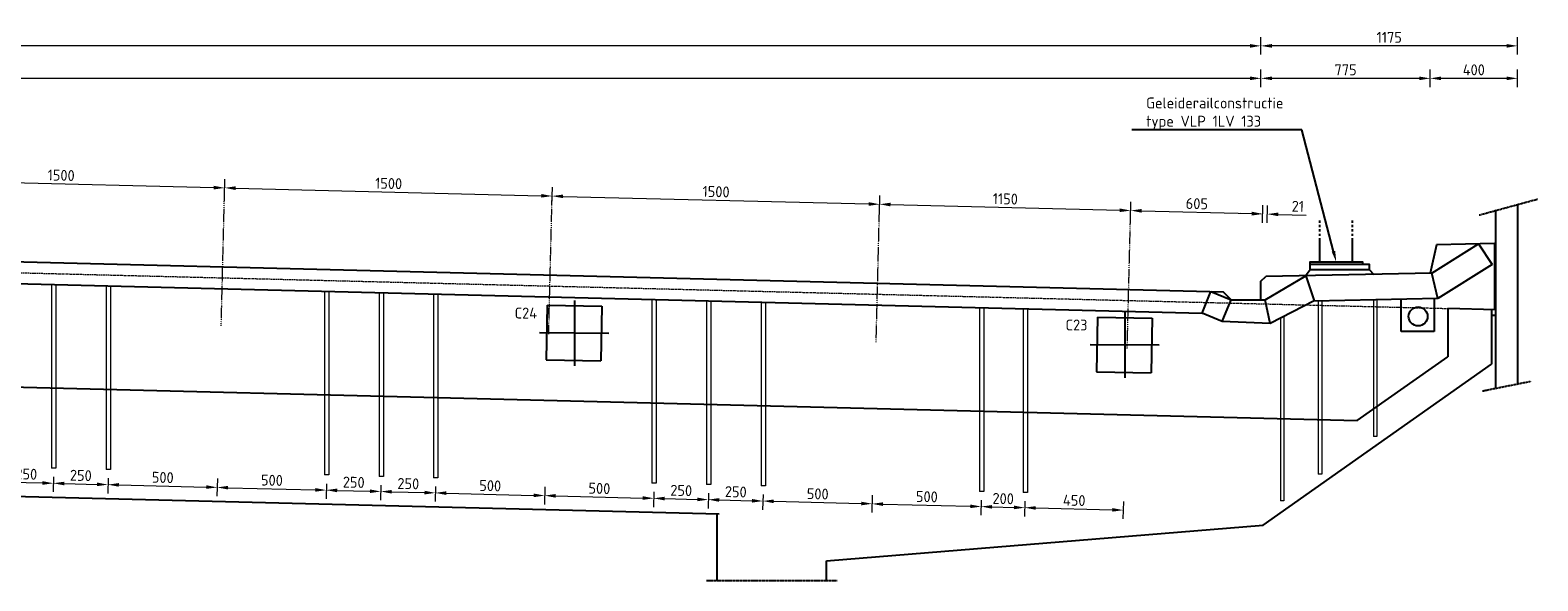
# Model space of a CAD drawing. Header units: millimetres. Extents: x -8028558 to 327273, y -63352 to 83293.
# Tile 109 of 195: x 153920 to 160824, y -15919 to -13400. Entities that reach past the tile are written whole.
import ezdxf
from ezdxf import colors
from ezdxf.entities.mleader import LeaderData, LeaderLine
from ezdxf.math import Vec2, Vec3

# ---------------------------------------------------------------- set-up
doc = ezdxf.new("R2010")
doc.units = ezdxf.units.MM
for name, pattern in [('XX-AFBREEK', [7, 4, -1, 1, -1]), ('XX-HART', [13, 4, -2, 1, -2, 4]), ('ZZ-HIDDEN-SO', [4, 2, -2])]:
    doc.linetypes.add(name, pattern=pattern)
for name, color, linetype, lineweight in [('B-CO-BC-AFBREEKLIJN-GD', 7, 'XX-AFBREEK', 25), ('B-CO-BC-BETONVORM-GD', 90, 'Continuous', 25), ('B-CO-BC-BETONVORM-GN', 10, 'ZZ-HIDDEN-SO', 13), ('B-CO-BC-BETONVORM_GEWAPEND-T70', 210, 'Continuous', 70), ('B-CO-BC-STORTNAAD-GD', 10, 'BC-STORTNAAD', 25), ('B-CO-BC-VOORSPANNING-GD', 200, 'Continuous', 25), ('B-CO-BC-WAPENING_HOOFDWAPENING-G', 170, 'Continuous', 18), ('N-CO-BC-WAPENING_LOOPLIJN-G', 10, 'Continuous', 18), ('X-XX-AL-HARTLIJN-G', 7, 'XX-HART', 18), ('X-XX-AL-M', 7, 'Continuous', 18), ('X-XX-AL-VERWIJZING-T25', 7, 'Continuous', 25)]:
    doc.layers.add(name, color=color, linetype=linetype, lineweight=lineweight)
doc.styles.add('NLCS-ISO-MM20-T25', font='NLCS-ISO.ttf', dxfattribs={"height": 50})
doc.linetypes.add('BC-STORTNAAD', pattern='A,15,-1,[175,NLCS.SHX,S=1,R=0,X=0,Y=0],-1', length=17)
doc.dimstyles.new('NLCS-MM20-T25-PIJL_L0_H4', dxfattribs={"dimscale": 20, "dimtxt": 2.5, "dimasz": 2.5, "dimexe": 2, "dimexo": 2, "dimgap": 0.7, "dimtad": 1, "dimdec": 0, "dimzin": 0, "dimdsep": 46, "dimtxsty": 'NLCS-ISO-MM20-T25', "dimcen": 0, "dimdle": 2, "dimclrd": 256, "dimclre": 256, "dimclrt": 256, "dimadec": 4, "dimazin": 0, "dimtfac": 1, "dimtdec": 3, "dimtofl": 0, "dimtmove": 0, "dimatfit": 3, "dimfxl": 2, "dimfxlon": 1, "dimtfillclr": 256, "dimtolj": 1, "dimtzin": 0, "dimlwd": -1, "dimlwe": -1, "dimarcsym": 0})

# ---------------------------------------------------------------- blocks, each defined once
blk = doc.blocks.new('*D549')
at = {"layer": 'X-XX-AL-M', "transparency": 16777216}
for p, q in [((159556, -13511.3), (159556, -13431.3)), ((160730.7, -13511.3), (160730.7, -13431.3)), ((160680.7, -13471.3), (159606, -13471.3))]:
    blk.add_line(p, q, dxfattribs=at)
for points in [[(159606, -13463), (159606, -13479.7), (159556, -13471.3)], [(160680.7, -13463), (160680.7, -13479.7), (160730.7, -13471.3)]]:
    blk.add_solid(points, dxfattribs=at)
at = {"layer": 'X-XX-AL-M', "transparency": 16777216, "insert": (160143.4, -13432.3), "char_height": 50, "attachment_point": 5, "style": 'NLCS-ISO-MM20-T25'}
blk.add_mtext('\\A1;1175', dxfattribs=at)
blk = doc.blocks.new('*D550')
at = {"layer": 'X-XX-AL-M', "transparency": 16777216}
for p, q in [((140585.8, -13511.3), (140585.8, -13431.3)), ((159556, -13511.3), (159556, -13431.3)), ((159506, -13471.3), (140635.8, -13471.3))]:
    blk.add_line(p, q, dxfattribs=at)
for points in [[(140635.8, -13463), (140635.8, -13479.7), (140585.8, -13471.3)], [(159506, -13463), (159506, -13479.7), (159556, -13471.3)]]:
    blk.add_solid(points, dxfattribs=at)
at = {"layer": 'X-XX-AL-M', "transparency": 16777216, "insert": (150070.9, -13432.3), "char_height": 50, "attachment_point": 5, "style": 'NLCS-ISO-MM20-T25'}
blk.add_mtext('\\A1;18970', dxfattribs=at)
blk = doc.blocks.new('*D552')
at = {"layer": 'X-XX-AL-M', "transparency": 16777216}
for p, q in [((160330.5, -13660), (160330.5, -13580)), ((160730.7, -13660), (160730.7, -13580)), ((160680.7, -13620), (160380.5, -13620))]:
    blk.add_line(p, q, dxfattribs=at)
for points in [[(160380.5, -13611.7), (160380.5, -13628.3), (160330.5, -13620)], [(160680.7, -13611.7), (160680.7, -13628.3), (160730.7, -13620)]]:
    blk.add_solid(points, dxfattribs=at)
at = {"layer": 'X-XX-AL-M', "transparency": 16777216, "insert": (160530.6, -13581), "char_height": 50, "attachment_point": 5, "style": 'NLCS-ISO-MM20-T25'}
blk.add_mtext('\\A1;400', dxfattribs=at)
blk = doc.blocks.new('*D553')
at = {"layer": 'X-XX-AL-M', "transparency": 16777216}
for p, q in [((159556, -13660), (159556, -13580)), ((160330.5, -13660), (160330.5, -13580)), ((160280.5, -13620), (159606, -13620))]:
    blk.add_line(p, q, dxfattribs=at)
for points in [[(159606, -13611.7), (159606, -13628.3), (159556, -13620)], [(160280.5, -13611.7), (160280.5, -13628.3), (160330.5, -13620)]]:
    blk.add_solid(points, dxfattribs=at)
at = {"layer": 'X-XX-AL-M', "transparency": 16777216, "insert": (159943.3, -13581), "char_height": 50, "attachment_point": 5, "style": 'NLCS-ISO-MM20-T25'}
blk.add_mtext('\\A1;775', dxfattribs=at)
blk = doc.blocks.new('*D554')
at = {"layer": 'X-XX-AL-M', "transparency": 16777216}
for p, q in [((140585.8, -13660), (140585.8, -13580)), ((159556, -13660), (159556, -13580)), ((159506, -13620), (140635.8, -13620))]:
    blk.add_line(p, q, dxfattribs=at)
for points in [[(140635.8, -13611.7), (140635.8, -13628.3), (140585.8, -13620)], [(159506, -13611.7), (159506, -13628.3), (159556, -13620)]]:
    blk.add_solid(points, dxfattribs=at)
at = {"layer": 'X-XX-AL-M', "transparency": 16777216, "insert": (150070.9, -13581), "char_height": 50, "attachment_point": 5, "style": 'NLCS-ISO-MM20-T25'}
blk.add_mtext('\\A1;18970', dxfattribs=at)
blk = doc.blocks.new('*D569')
at = {"layer": 'X-XX-AL-M', "transparency": 16777216}
for p, q in [((153310, -14123.7), (153312, -14043.7)), ((154809.5, -14161.2), (154811.5, -14081.2)), ((153361, -14085), (154760.6, -14120))]:
    blk.add_line(p, q, dxfattribs=at)
for points in [[(153361.2, -14076.7), (153360.8, -14093.3), (153311, -14083.7)], [(154760.8, -14111.6), (154760.4, -14128.3), (154810.5, -14121.2)]]:
    blk.add_solid(points, dxfattribs=at)
at = {"layer": 'X-XX-AL-M', "transparency": 16777216, "insert": (154061.8, -14063.5), "char_height": 50, "attachment_point": 5, "rotation": 358.5679, "style": 'NLCS-ISO-MM20-T25'}
blk.add_mtext('\\A1;1500', dxfattribs=at)
blk = doc.blocks.new('*D570')
at = {"layer": 'X-XX-AL-M', "transparency": 16777216}
for p, q in [((154809.5, -14161.2), (154811.5, -14081.2)), ((154860.5, -14122.5), (156260.1, -14157.5)), ((156309.1, -14198.7), (156311.1, -14118.7))]:
    blk.add_line(p, q, dxfattribs=at)
for points in [[(154860.7, -14114.1), (154860.3, -14130.8), (154810.5, -14121.2)], [(156260.3, -14149.1), (156259.9, -14165.8), (156310.1, -14158.7)]]:
    blk.add_solid(points, dxfattribs=at)
at = {"layer": 'X-XX-AL-M', "transparency": 16777216, "insert": (155561.3, -14101), "char_height": 50, "attachment_point": 5, "rotation": 358.5679, "style": 'NLCS-ISO-MM20-T25'}
blk.add_mtext('\\A1;1500', dxfattribs=at)
blk = doc.blocks.new('*D571')
at = {"layer": 'X-XX-AL-M', "transparency": 16777216}
for p, q in [((156309.1, -14198.7), (156311.1, -14118.7)), ((156360.1, -14160), (157759.6, -14194.9)), ((157808.6, -14236.2), (157810.6, -14156.2))]:
    blk.add_line(p, q, dxfattribs=at)
for points in [[(156360.3, -14151.6), (156359.9, -14168.3), (156310.1, -14158.7)], [(157759.8, -14186.6), (157759.4, -14203.3), (157809.6, -14196.2)]]:
    blk.add_solid(points, dxfattribs=at)
at = {"layer": 'X-XX-AL-M', "transparency": 16777216, "insert": (157060.8, -14138.5), "char_height": 50, "attachment_point": 5, "rotation": 358.5679, "style": 'NLCS-ISO-MM20-T25'}
blk.add_mtext('\\A1;1500', dxfattribs=at)
blk = doc.blocks.new('*D572')
at = {"layer": 'X-XX-AL-M', "transparency": 16777216}
for p, q in [((157808.6, -14236.2), (157810.6, -14156.2)), ((157859.6, -14197.4), (158909.3, -14223.7)), ((158958.3, -14264.9), (158960.3, -14185))]:
    blk.add_line(p, q, dxfattribs=at)
for points in [[(157859.8, -14189.1), (157859.4, -14205.8), (157809.6, -14196.2)], [(158909.5, -14215.4), (158909.1, -14232), (158959.3, -14224.9)]]:
    blk.add_solid(points, dxfattribs=at)
at = {"layer": 'X-XX-AL-M', "transparency": 16777216, "insert": (158385.4, -14171.6), "char_height": 50, "attachment_point": 5, "rotation": 358.5679, "style": 'NLCS-ISO-MM20-T25'}
blk.add_mtext('\\A1;1150', dxfattribs=at)
blk = doc.blocks.new('*D573')
at = {"layer": 'X-XX-AL-M', "transparency": 16777216}
for p, q in [((158958.3, -14264.9), (158960.3, -14185)), ((159562.7, -14280), (159564.7, -14200.1)), ((159009.2, -14226.2), (159513.8, -14238.8))]:
    blk.add_line(p, q, dxfattribs=at)
for points in [[(159009.4, -14217.9), (159009, -14234.5), (158959.3, -14224.9)], [(159514, -14230.5), (159513.5, -14247.1), (159563.7, -14240)]]:
    blk.add_solid(points, dxfattribs=at)
at = {"layer": 'X-XX-AL-M', "transparency": 16777216, "insert": (159262.5, -14193.5), "char_height": 50, "attachment_point": 5, "rotation": 358.5679, "style": 'NLCS-ISO-MM20-T25'}
blk.add_mtext('\\A1;605', dxfattribs=at)
blk = doc.blocks.new('*D574')
at = {"layer": 'X-XX-AL-M', "transparency": 16777216}
for p, q in [((159562.7, -14280.7), (159564.7, -14200.7)), ((159584, -14281.2), (159586, -14201.2)), ((159513.7, -14239.4), (159463.8, -14238.2)), ((159634.9, -14242.5), (159762.9, -14245.7))]:
    blk.add_line(p, q, dxfattribs=at)
for points in [[(159513.9, -14231.1), (159513.5, -14247.8), (159563.7, -14240.7)], [(159635.1, -14234.1), (159634.7, -14250.8), (159585, -14241.2)]]:
    blk.add_solid(points, dxfattribs=at)
at = {"layer": 'X-XX-AL-M', "transparency": 16777216, "insert": (159724.9, -14205.7), "char_height": 50, "attachment_point": 5, "rotation": 358.5679, "style": 'NLCS-ISO-MM20-T25'}
blk.add_mtext('\\A1;21', dxfattribs=at)
blk = doc.blocks.new('*D607')
at = {"layer": 'X-XX-AL-M', "transparency": 16777216}
for p, q in [((153776.9, -15437.3), (153775.2, -15506.7)), ((154026.8, -15443.6), (154025.1, -15512.9)), ((153826.1, -15467.9), (153976.1, -15471.7))]:
    blk.add_line(p, q, dxfattribs=at)
for points in [[(153826.4, -15459.6), (153825.9, -15476.3), (153776.2, -15466.7)], [(153976.3, -15463.4), (153975.9, -15480), (154026.1, -15472.9)]]:
    blk.add_solid(points, dxfattribs=at)
at = {"layer": 'X-XX-AL-M', "transparency": 16777216, "insert": (153902.1, -15430.8), "char_height": 50, "attachment_point": 5, "rotation": 358.5679, "style": 'NLCS-ISO-MM20-T25'}
blk.add_mtext('\\A1;250', dxfattribs=at)
blk = doc.blocks.new('*D608')
at = {"layer": 'X-XX-AL-M', "transparency": 16777216}
for p, q in [((154026.8, -15443.6), (154025.1, -15512.9)), ((154276.7, -15449.8), (154275, -15519.2)), ((154076.1, -15474.2), (154226, -15477.9))]:
    blk.add_line(p, q, dxfattribs=at)
for points in [[(154076.3, -15465.9), (154075.9, -15482.5), (154026.1, -15472.9)], [(154226.2, -15469.6), (154225.8, -15486.3), (154276, -15479.2)]]:
    blk.add_solid(points, dxfattribs=at)
at = {"layer": 'X-XX-AL-M', "transparency": 16777216, "insert": (154152, -15437.1), "char_height": 50, "attachment_point": 5, "rotation": 358.5679, "style": 'NLCS-ISO-MM20-T25'}
blk.add_mtext('\\A1;250', dxfattribs=at)
blk = doc.blocks.new('*D609')
at = {"layer": 'X-XX-AL-M', "transparency": 16777216}
for p, q in [((154276.7, -15449.8), (154275, -15519.2)), ((154777.3, -15451.7), (154775.3, -15531.7)), ((154326, -15480.4), (154726.3, -15490.4))]:
    blk.add_line(p, q, dxfattribs=at)
for points in [[(154326.2, -15472.1), (154325.8, -15488.8), (154276, -15479.2)], [(154726.5, -15482.1), (154726.1, -15498.8), (154776.3, -15491.7)]]:
    blk.add_solid(points, dxfattribs=at)
at = {"layer": 'X-XX-AL-M', "transparency": 16777216, "insert": (154527.1, -15446.4), "char_height": 50, "attachment_point": 5, "rotation": 358.5679, "style": 'NLCS-ISO-MM20-T25'}
blk.add_mtext('\\A1;500', dxfattribs=at)
blk = doc.blocks.new('*D610')
at = {"layer": 'X-XX-AL-M', "transparency": 16777216}
for p, q in [((154777.3, -15451.9), (154775.3, -15531.9)), ((154826.3, -15493.2), (155225.7, -15503.2)), ((155276.4, -15475.1), (155274.7, -15544.4))]:
    blk.add_line(p, q, dxfattribs=at)
for points in [[(154826.5, -15484.8), (154826.1, -15501.5), (154776.3, -15491.9)], [(155225.9, -15494.8), (155225.5, -15511.5), (155275.7, -15504.4)]]:
    blk.add_solid(points, dxfattribs=at)
at = {"layer": 'X-XX-AL-M', "transparency": 16777216, "insert": (155027, -15459.2), "char_height": 50, "attachment_point": 5, "rotation": 358.5679, "style": 'NLCS-ISO-MM20-T25'}
blk.add_mtext('\\A1;500', dxfattribs=at)
blk = doc.blocks.new('*D611')
at = {"layer": 'X-XX-AL-M', "transparency": 16777216}
for p, q in [((155276.4, -15475.1), (155274.7, -15544.4)), ((155325.7, -15505.7), (155475.6, -15509.4)), ((155526.3, -15481.3), (155524.6, -15550.6))]:
    blk.add_line(p, q, dxfattribs=at)
for points in [[(155325.9, -15497.3), (155325.5, -15514), (155275.7, -15504.4)], [(155475.8, -15501.1), (155475.4, -15517.7), (155525.6, -15510.6)]]:
    blk.add_solid(points, dxfattribs=at)
at = {"layer": 'X-XX-AL-M', "transparency": 16777216, "insert": (155401.6, -15468.5), "char_height": 50, "attachment_point": 5, "rotation": 358.5679, "style": 'NLCS-ISO-MM20-T25'}
blk.add_mtext('\\A1;250', dxfattribs=at)
blk = doc.blocks.new('*D612')
at = {"layer": 'X-XX-AL-M', "transparency": 16777216}
for p, q in [((155526.3, -15481.3), (155524.6, -15550.6)), ((155575.6, -15511.9), (155725.5, -15515.6)), ((155776.3, -15487.6), (155774.5, -15556.9))]:
    blk.add_line(p, q, dxfattribs=at)
for points in [[(155575.8, -15503.6), (155575.4, -15520.2), (155525.6, -15510.6)], [(155725.8, -15507.3), (155725.3, -15524), (155775.5, -15516.9)]]:
    blk.add_solid(points, dxfattribs=at)
at = {"layer": 'X-XX-AL-M', "transparency": 16777216, "insert": (155651.5, -15474.8), "char_height": 50, "attachment_point": 5, "rotation": 358.5679, "style": 'NLCS-ISO-MM20-T25'}
blk.add_mtext('\\A1;250', dxfattribs=at)
blk = doc.blocks.new('*D613')
at = {"layer": 'X-XX-AL-M', "transparency": 16777216}
for p, q in [((155776.3, -15487.6), (155774.5, -15556.9)), ((155825.5, -15518.1), (156225.8, -15528.2)), ((156276.8, -15489.4), (156274.8, -15569.4))]:
    blk.add_line(p, q, dxfattribs=at)
for points in [[(155825.7, -15509.8), (155825.3, -15526.5), (155775.5, -15516.9)], [(156226, -15519.8), (156225.6, -15536.5), (156275.8, -15529.4)]]:
    blk.add_solid(points, dxfattribs=at)
at = {"layer": 'X-XX-AL-M', "transparency": 16777216, "insert": (156026.6, -15484.2), "char_height": 50, "attachment_point": 5, "rotation": 358.5679, "style": 'NLCS-ISO-MM20-T25'}
blk.add_mtext('\\A1;500', dxfattribs=at)
blk = doc.blocks.new('*D614')
at = {"layer": 'X-XX-AL-M', "transparency": 16777216}
for p, q in [((156276.8, -15489.3), (156274.8, -15569.3)), ((156325.8, -15530.5), (156725.2, -15540.5)), ((156776, -15512.4), (156774.2, -15581.8))]:
    blk.add_line(p, q, dxfattribs=at)
for points in [[(156326, -15522.2), (156325.6, -15538.9), (156275.8, -15529.3)], [(156725.4, -15532.2), (156725, -15548.9), (156775.2, -15541.8)]]:
    blk.add_solid(points, dxfattribs=at)
at = {"layer": 'X-XX-AL-M', "transparency": 16777216, "insert": (156526.5, -15496.5), "char_height": 50, "attachment_point": 5, "rotation": 358.5679, "style": 'NLCS-ISO-MM20-T25'}
blk.add_mtext('\\A1;500', dxfattribs=at)
blk = doc.blocks.new('*D615')
at = {"layer": 'X-XX-AL-M', "transparency": 16777216}
for p, q in [((156776, -15512.4), (156774.2, -15581.8)), ((157025.9, -15518.7), (157024.1, -15588)), ((156825.2, -15543), (156975.2, -15546.8))]:
    blk.add_line(p, q, dxfattribs=at)
for points in [[(156825.4, -15534.7), (156825, -15551.4), (156775.2, -15541.8)], [(156975.4, -15538.4), (156974.9, -15555.1), (157025.1, -15548)]]:
    blk.add_solid(points, dxfattribs=at)
at = {"layer": 'X-XX-AL-M', "transparency": 16777216, "insert": (156901.2, -15505.9), "char_height": 50, "attachment_point": 5, "rotation": 358.5679, "style": 'NLCS-ISO-MM20-T25'}
blk.add_mtext('\\A1;250', dxfattribs=at)
blk = doc.blocks.new('*D616')
at = {"layer": 'X-XX-AL-M', "transparency": 16777216}
for p, q in [((157025.9, -15518.7), (157024.1, -15588)), ((157275.8, -15524.9), (157274.1, -15594.3)), ((157075.1, -15549.3), (157225.1, -15553))]:
    blk.add_line(p, q, dxfattribs=at)
for points in [[(157075.3, -15540.9), (157074.9, -15557.6), (157025.1, -15548)], [(157225.3, -15544.7), (157224.9, -15561.4), (157275.1, -15554.3)]]:
    blk.add_solid(points, dxfattribs=at)
at = {"layer": 'X-XX-AL-M', "transparency": 16777216, "insert": (157151.1, -15512.2), "char_height": 50, "attachment_point": 5, "rotation": 358.5679, "style": 'NLCS-ISO-MM20-T25'}
blk.add_mtext('\\A1;250', dxfattribs=at)
blk = doc.blocks.new('*D617')
at = {"layer": 'X-XX-AL-M', "transparency": 16777216}
for p, q in [((157275.8, -15524.9), (157274.1, -15594.3)), ((157776.3, -15526.8), (157774.3, -15606.8)), ((157325, -15555.5), (157725.4, -15565.5))]:
    blk.add_line(p, q, dxfattribs=at)
for points in [[(157325.3, -15547.2), (157324.8, -15563.9), (157275.1, -15554.3)], [(157725.6, -15557.2), (157725.2, -15573.9), (157775.3, -15566.8)]]:
    blk.add_solid(points, dxfattribs=at)
at = {"layer": 'X-XX-AL-M', "transparency": 16777216, "insert": (157526.2, -15521.5), "char_height": 50, "attachment_point": 5, "rotation": 358.5679, "style": 'NLCS-ISO-MM20-T25'}
blk.add_mtext('\\A1;500', dxfattribs=at)
blk = doc.blocks.new('*D618')
at = {"layer": 'X-XX-AL-M', "transparency": 16777216}
for p, q in [((157776.3, -15527.2), (157774.3, -15607.2)), ((157825.3, -15568.4), (158224.7, -15578.4)), ((158275.4, -15550.6), (158273.7, -15619.6))]:
    blk.add_line(p, q, dxfattribs=at)
for points in [[(157825.5, -15560.1), (157825.1, -15576.8), (157775.3, -15567.2)], [(158224.9, -15570.1), (158224.5, -15586.7), (158274.7, -15579.7)]]:
    blk.add_solid(points, dxfattribs=at)
at = {"layer": 'X-XX-AL-M', "transparency": 16777216, "insert": (158026, -15534.4), "char_height": 50, "attachment_point": 5, "rotation": 358.5679, "style": 'NLCS-ISO-MM20-T25'}
blk.add_mtext('\\A1;500', dxfattribs=at)
blk = doc.blocks.new('*D619')
at = {"layer": 'X-XX-AL-M', "transparency": 16777216}
for p, q in [((158275.4, -15550.6), (158273.7, -15619.6)), ((158324.7, -15580.9), (158424.7, -15583.4)), ((158475.4, -15555.6), (158473.6, -15624.6))]:
    blk.add_line(p, q, dxfattribs=at)
for points in [[(158324.9, -15572.6), (158324.5, -15589.2), (158274.7, -15579.7)], [(158424.9, -15575.1), (158424.4, -15591.7), (158474.6, -15584.7)]]:
    blk.add_solid(points, dxfattribs=at)
at = {"layer": 'X-XX-AL-M', "transparency": 16777216, "insert": (158375.6, -15543.2), "char_height": 50, "attachment_point": 5, "rotation": 358.5679, "style": 'NLCS-ISO-MM20-T25'}
blk.add_mtext('\\A1;200', dxfattribs=at)
blk = doc.blocks.new('*D620')
at = {"layer": 'X-XX-AL-M', "transparency": 16777216}
for p, q in [((158475.4, -15555.6), (158473.6, -15624.6)), ((158524.6, -15585.9), (158875, -15594.7)), ((158926, -15555.9), (158924, -15635.9))]:
    blk.add_line(p, q, dxfattribs=at)
for points in [[(158524.8, -15577.6), (158524.4, -15594.2), (158474.6, -15584.7)], [(158875.2, -15586.3), (158874.8, -15603), (158925, -15595.9)]]:
    blk.add_solid(points, dxfattribs=at)
at = {"layer": 'X-XX-AL-M', "transparency": 16777216, "insert": (158700.8, -15551.3), "char_height": 50, "attachment_point": 5, "rotation": 358.5679, "style": 'NLCS-ISO-MM20-T25'}
blk.add_mtext('\\A1;450', dxfattribs=at)

msp = doc.modelspace()

# ---------------------------------------------------------------- linework, layer by layer
at = {"layer": 'B-CO-BC-AFBREEKLIJN-GD', "flags": 128}
for points in [[(160555.3, -14245.2), (160823.9, -14172)], [(160569.9, -15050.4), (160789.7, -15006.5)], [(157616, -15919.4), (157016, -15919.4)]]:
    msp.add_lwpolyline(points, dxfattribs=at)
at = {"layer": 'B-CO-BC-BETONVORM-GD', "ltscale": 500, "flags": 128}
for points in [[(140585.8, -14127.4), (159382.6, -14597.3)], [(160730.7, -14197.4), (160730.7, -15017.9)], [(140585.8, -14227.4), (159286.2, -14694.9)], [(160630.7, -14224.7), (160630.7, -15038.3)], [(160360.5, -14381.8), (160330.5, -14511.8)], [(160338.6, -14511.7), (160552, -14378)], [(160625.7, -14376.5), (160360.5, -14381.8)], [(160552, -14378), (160614.3, -14471.5)], [(160625.7, -14376.5), (160625.7, -14678.6)], [(160614.3, -14471.5), (160366.2, -14627.3)], [(159556, -14548.1), (159578, -14526.9)], [(159556, -14633.7), (159556, -14548.1)], [(159574.5, -14633.7), (159761.1, -14523.2)], [(160338.6, -14511.7), (159577.8, -14527.1)], [(159761.1, -14523.2), (159799.2, -14638.6)], [(160366.2, -14627.3), (160338.6, -14511.7)], [(159286.2, -14694.9), (159326.3, -14596.1)], [(159326.3, -14596.1), (159419, -14633.7)], [(159378.8, -14732.7), (159419, -14633.7)], [(159419, -14633.7), (159382.6, -14597.3)], [(159419, -14633.7), (159574.5, -14633.7)], [(159597.9, -14742.3), (159574.5, -14633.7)], [(160366.2, -14627.3), (159798.5, -14639)], [(160198.5, -14777.7), (160198.5, -14630.8)], [(160348.5, -14627.7), (160348.5, -14777.7)], [(159378.8, -14732.7), (159286.2, -14694.9)], [(159799.2, -14638.6), (159597.9, -14742.3)], [(160630.7, -14678.8), (160411, -14673.3)], [(160610.4, -14703.3), (160630, -14703.7)], [(160611, -14678.3), (160611, -14928.3)], [(159597.9, -14742.3), (159378.8, -14732.7)], [(160348.5, -14777.7), (160198.5, -14777.7)], [(159566, -15664.3), (160611, -14928.3)], [(143265.9, -15268.2), (157075, -15613.5)], [(157066, -15919.4), (157066, -15613.5)], [(157566, -15828.3), (159566, -15664.3)], [(157566, -15919.4), (157566, -15828.3)]]:
    msp.add_lwpolyline(points, dxfattribs=at)
at = {"layer": 'B-CO-BC-BETONVORM-GD', "flags": 128}
for points in [[(159825.7, -14280.8), (159825.7, -14270.8)], [(159825.7, -14300.8), (159825.7, -14290.8)], [(159975.7, -14280.8), (159975.7, -14270.8)], [(159975.7, -14300.8), (159975.7, -14290.8)], [(159825.7, -14320.8), (159825.7, -14310.8)], [(159825.7, -14340.8), (159825.7, -14330.8)], [(159825.7, -14460.2), (159825.7, -14350.8)], [(159975.7, -14320.8), (159975.7, -14310.8)], [(159975.7, -14340.8), (159975.7, -14330.8)], [(159975.7, -14460.2), (159975.7, -14350.8)], [(159758.6, -14525.8), (159780.9, -14495.1)], [(159780.7, -14470.2), (159780.7, -14460.2), (160020.7, -14460.2), (160020.7, -14470.2)], [(159780.7, -14495.2), (159780.7, -14470.2), (160050.7, -14470.2), (160050.7, -14495.2)], [(159780.7, -14495.2), (160050.7, -14495.2)], [(160050.7, -14495.2), (160072.6, -14517.1)]]:
    msp.add_lwpolyline(points, dxfattribs=at)
at = {"layer": 'B-CO-BC-BETONVORM-GD', "ltscale": 500, "flags": 128}
msp.add_lwpolyline([(160730.6, -15018.3, 0.001268), (160730.7, -15017.9)], format="xyb", dxfattribs=at)
at = {"layer": 'B-CO-BC-BETONVORM-GD', "ltscale": 500}
msp.add_circle((160275.7, -14709.4), 43.4, dxfattribs=at)
at = {"layer": 'B-CO-BC-BETONVORM-GN', "flags": 128}
msp.add_lwpolyline([(139720.9, -14155.8), (160420, -14673.3)], dxfattribs=at)
at = {"layer": 'B-CO-BC-STORTNAAD-GD', "flags": 128}
for points in [[(139720.9, -14679.4), (159996.3, -15186.3)], [(160411, -14673.3), (160411, -14894.3)], [(159996.3, -15186.3), (160411, -14894.3)]]:
    msp.add_lwpolyline(points, dxfattribs=at)
at = {"layer": 'B-CO-BC-VOORSPANNING-GD', "flags": 128}
for points in [[(156412.9, -14635.9), (156412, -14936.3)], [(156287.8, -14658.2), (156283.1, -14908.1)], [(156287.8, -14658.2), (156537.7, -14662.8)], [(156537.7, -14662.8), (156533.1, -14912.8)], [(158933.3, -14690.5), (158932.4, -14990.9)], [(158808.2, -14712.8), (158803.5, -14962.8)], [(158808.2, -14712.8), (159058.2, -14717.5)], [(159058.2, -14717.5), (159053.5, -14967.5)], [(156253, -14782.9), (156569.7, -14785.5)], [(158773.4, -14837.5), (159090.1, -14840.2)], [(156283.1, -14908.1), (156533.1, -14912.8)], [(158803.5, -14962.8), (159053.5, -14967.5)]]:
    msp.add_lwpolyline(points, dxfattribs=at)
at = {"layer": 'B-CO-BC-WAPENING_HOOFDWAPENING-G', "ltscale": 500, "flags": 128}
for points in [[(154017.8, -14563.1), (154017.8, -15403.6)], [(154037.8, -14563.6), (154037.8, -15403.6)], [(154071.8, -14564.6), (154071.8, -14564.6)], [(154267.7, -14569.3), (154267.7, -15409.9)], [(154287.7, -14569.9), (154287.7, -15409.9)], [(154321.7, -14570.8), (154321.7, -14570.8)], [(155267.4, -14594.5), (155267.4, -15435.1)], [(155287.4, -14595.1), (155287.4, -15435.1)], [(155517.3, -14600.8), (155517.3, -15441.3)], [(155537.3, -14601.3), (155537.3, -15441.3)], [(155767.3, -14607), (155767.3, -15447.6)], [(155787.3, -14607.6), (155787.3, -15447.6)], [(156767, -14631.9), (156767, -15472.5)], [(156787, -14632.5), (156787, -15472.5)], [(160071.1, -14633.4), (160071.1, -15259)], [(160087.1, -14633.1), (160087.1, -15259)], [(157016.9, -14638.2), (157016.9, -15478.7)], [(157036.9, -14638.7), (157036.9, -15478.7)], [(157266.8, -14644.4), (157266.8, -15484.9)], [(157286.8, -14644.9), (157286.8, -15484.9)], [(158266.4, -14670.1), (158266.4, -15510.6)], [(158286.4, -14670.6), (158286.4, -15510.6)], [(158466.4, -14675.1), (158466.4, -15515.6)], [(158486.4, -14675.6), (158486.4, -15515.6)], [(159818.3, -14638.6), (159818.3, -15431.6)], [(159834.3, -14638.3), (159834.3, -15431.6)], [(159645, -14718), (159645, -15552.7)], [(159661, -14709.8), (159661, -15552.7)], [(160087.1, -15259), (160071.1, -15259)], [(154037.8, -15403.6), (154017.8, -15403.6)], [(154287.7, -15409.9), (154267.7, -15409.9)], [(155287.4, -15435.1), (155267.4, -15435.1)], [(155537.3, -15441.3), (155517.3, -15441.3)], [(155787.3, -15447.6), (155767.3, -15447.6)], [(159834.3, -15431.6), (159818.3, -15431.6)], [(156787, -15472.5), (156767, -15472.5)], [(157036.9, -15478.7), (157016.9, -15478.7)], [(157286.8, -15484.9), (157266.8, -15484.9)], [(158286.4, -15510.6), (158266.4, -15510.6)], [(158486.4, -15515.6), (158466.4, -15515.6)], [(159661, -15552.7), (159645, -15552.7)]]:
    msp.add_lwpolyline(points, dxfattribs=at)
at = {"layer": 'N-CO-BC-WAPENING_LOOPLIJN-G', "ltscale": 500, "flags": 128}
for points in [[(155321.4, -14595.8), (155321.4, -14595.8)], [(155571.3, -14602), (155571.3, -14602)], [(155821.3, -14608.3), (155821.3, -14608.3)], [(158311.4, -14670.8), (158311.4, -14670.8)], [(158561.3, -14677.1), (158561.3, -14677)], [(158561.3, -14677.1), (158561.3, -14677.1)]]:
    msp.add_lwpolyline(points, dxfattribs=at)
at = {"layer": 'X-XX-AL-HARTLIJN-G', "flags": 128}
for points in [[(154794.8, -14752.7), (154810.5, -14121.2)], [(156294.3, -14790.2), (156310.1, -14158.7)], [(157793.8, -14827.7), (157809.6, -14196.2)], [(158943.5, -14856.4), (158959.3, -14224.9)]]:
    msp.add_lwpolyline(points, dxfattribs=at)

# ---------------------------------------------------------------- texts
at = {"layer": 'B-CO-BC-BETONVORM_GEWAPEND-T70', "ltscale": 500, "char_height": 50, "attachment_point": 3, "style": 'NLCS-ISO-MM20-T25'}
for s, width, insert in [('C24', 332.893, (156241.1, -14669.1)), ('C23', 97.558, (158761.6, -14723.8))]:
    msp.add_mtext_dynamic_manual_height_columns(s, width=width, gutter_width=35, heights=[0], dxfattribs=dict(at, insert=insert))

# ---------------------------------------------------------------- dimensions: what is measured, and where the dimension line sits
at = {"layer": 'X-XX-AL-M'}
for base, p1, p2, picture, middle in [((140585.8, -13471.3), (159556, -14548.1), (140585.8, -14089), '*D550', (150070.9, -13432.3)), ((159556, -13471.3), (160730.7, -14197.4), (159556, -14548.1), '*D549', (160143.4, -13432.3)), ((140585.8, -13620), (159556, -14633.7), (140585.8, -14089), '*D554', (150070.9, -13581)), ((159556.0325, -13620.0162), (160330.5468, -14361.8399), (159556.0325, -14633.6722), '*D553', (159943.2897, -13581.0162)), ((160330.5, -13620), (160730.7, -14197.4), (160330.5, -14361.8), '*D552', (160530.6, -13581))]:
    dim = msp.add_linear_dim(base=base, p1=p1, p2=p2, dimstyle='NLCS-MM20-T25-PIJL_L0_H4', dxfattribs=at)
    dim.commit()
    dim.dimension.update_dxf_attribs({"geometry": picture, "text_midpoint": middle})
for base, p1, p2, picture, middle in [((154810.5, -14121.2), (153302, -14445.3), (154801.5, -14482.8), '*D569', (154061.8, -14063.5)), ((156310.1, -14158.7), (154801.5, -14482.8), (156301, -14520.3), '*D570', (155561.3, -14101)), ((157809.6, -14196.2), (156301, -14520.3), (157800.6, -14557.8), '*D571', (157060.8, -14138.5)), ((158959.3, -14224.9), (157800.6, -14557.8), (158950.2, -14586.5), '*D572', (158385.4, -14171.6)), ((159563.7, -14240), (158950.2, -14586.5), (159556, -14548.1), '*D573', (159262.5, -14193.5)), ((159585, -14241.2), (159556, -14548.1), (159577.8, -14527.1), '*D574', (159724.9, -14205.7)), ((154776.3, -15491.7), (154277.7, -15409.9), (154799, -14582.8), '*D609', (154527.1, -15446.4)), ((155275.7, -15504.4), (154799, -14582.8), (155277.4, -15435.1), '*D610', (155027, -15459.2)), ((156275.8, -15529.4), (155777.3, -15447.6), (156298.5, -14620.2), '*D613', (156026.6, -15484.2)), ((156775.2, -15541.8), (156298.5, -14620.2), (156777, -15472.5), '*D614', (156526.5, -15496.5)), ((157775.3, -15566.8), (157276.8, -15484.9), (157798.1, -14657.7), '*D617', (157526.2, -15521.5)), ((158274.6972, -15579.6561), (157798.0741, -14657.7283), (158276.4234, -15510.6079), '*D618', (158025.9923, -15534.4263)), ((158925, -15595.9), (158476.4, -15515.6), (158943.5, -14856.4), '*D620', (158700.8, -15551.3)), ((154026.1, -15472.9), (153777.9, -15397.4), (154027.8, -15403.6), '*D607', (153902.1, -15430.8)), ((154276, -15479.2), (154027.8, -15403.6), (154277.7, -15409.9), '*D608', (154152, -15437.1)), ((155525.6, -15510.6), (155277.4, -15435.1), (155527.3, -15441.3), '*D611', (155401.6, -15468.5)), ((155775.5, -15516.9), (155527.3, -15441.3), (155777.3, -15447.6), '*D612', (155651.5, -15474.8)), ((157025.1, -15548), (156777, -15472.5), (157026.9, -15478.7), '*D615', (156901.2, -15505.9)), ((157275.1, -15554.3), (157026.9, -15478.7), (157276.8, -15484.9), '*D616', (157151.1, -15512.2)), ((158474.6, -15584.7), (158276.4, -15510.6), (158476.4, -15515.6), '*D619', (158375.6, -15543.2))]:
    dim = msp.add_linear_dim(base=base, p1=p1, p2=p2, angle=358.5679, dimstyle='NLCS-MM20-T25-PIJL_L0_H4', dxfattribs=at)
    dim.commit()
    dim.dimension.update_dxf_attribs({"geometry": picture, "text_midpoint": middle})

# ---------------------------------------------------------------- leaders
at = {"layer": 'X-XX-AL-VERWIJZING-T25'}
ml = msp.add_multileader_mtext('Standard', dxfattribs=at)
ml.set_content('Geleiderailconstructie\\Ptype VLP 1LV 133 ', color=256, style='NLCS-ISO-MM20-T25')
ml.set_leader_properties(color=256, linetype='ByLayer', lineweight=-1)
ml.build(insert=Vec2(0, 0))
ml.multileader.update_dxf_attribs({"text_left_attachment_type": 5, "text_right_attachment_type": 5, "dogleg_length": 50, "arrow_head_size": 50})
ctx = ml.context
ctx.base_point, ctx.char_height, ctx.arrow_head_size, ctx.landing_gap_size, ctx.plane_origin = Vec3(159012.3, -13856), 50, 50, 18, Vec3(159900.7, -14460.2)
ctx.left_attachment, ctx.right_attachment = 5, 5
notes = []
notes.append((ctx, [(1, (1, 1, 0), (159743.3, -13856), (-1, 0), 50, [(0, [(159900.7, -14460.2)], 0, [])])]))
ctx.mtext.insert, ctx.mtext.flow_direction = Vec3(159030.3, -13707.7), 5
for ctx, leaders in notes:
    for number, flags, end, landing, length, lines in leaders:
        leader = LeaderData()
        leader.index, (leader.has_last_leader_line, leader.has_dogleg_vector, leader.attachment_direction) = number, flags
        leader.last_leader_point, leader.dogleg_vector, leader.dogleg_length = Vec3(end), Vec3(landing), length
        for number, points, colour, breaks in lines:
            line = LeaderLine()
            line.index, line.vertices, line.color, line.breaks = number, Vec3.list(points), colors.encode_raw_color(colour), breaks
            leader.lines.append(line)
        ctx.leaders.append(leader)

doc.saveas('drawing.dxf')
